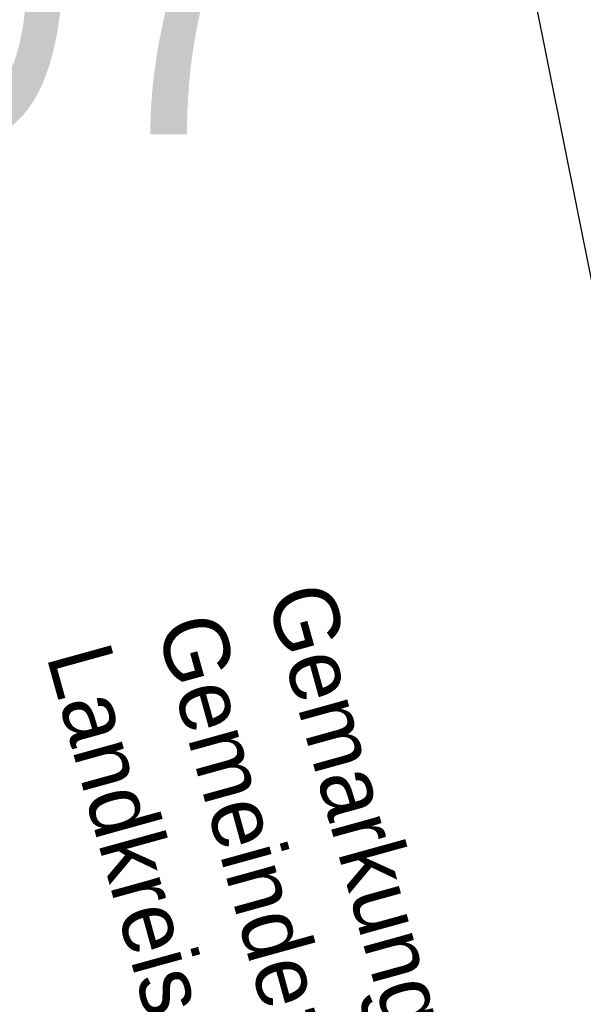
# Model space of a CAD drawing. Extents: x 447258 to 447844, y 441190 to 442763.
# Tile 65 of 123: x 447618 to 447648, y 441797 to 441850. Entities that reach past the tile are written whole.
import ezdxf

# ---------------------------------------------------------------- set-up
doc = ezdxf.new("R2010")
doc.units = 0
doc.header["$LTSCALE"] = 2
doc.header["$MEASUREMENT"] = 0
doc.linetypes.add('AUSGEZOGEN', pattern=[0])
for name, color, linetype in [('207-GRENZL', 8, 'AUSGEZOGEN'), ('FBRTOP', 250, 'AUSGEZOGEN'), ('Planeinteilung', 250, 'CONTINUOUS'), ('SCHRIFT', 7, 'AUSGEZOGEN')]:
    doc.layers.add(name, color=color, linetype=linetype)
doc.styles.add('UNIR-H', font='unir_h.shx', dxfattribs={"width": 0.8})

msp = doc.modelspace()

# ---------------------------------------------------------------- linework, layer by layer
at = {"layer": '207-GRENZL'}
msp.add_line((447635.148, 441902.425), (447651.063, 441822.955), dxfattribs=at)
at = {"layer": 'FBRTOP'}
msp.add_lwpolyline([(447621.839, 441538.198, 0.000001), (447626.135, 441528.445, 0.000001), (447630.882, 441517.668)], format="xyb", dxfattribs=at)

# ---------------------------------------------------------------- texts
at = {"layer": 'Planeinteilung', "linetype": 'Continuous', "style": 'UNIR-H', "width": 0.8}
msp.add_text('207', height=20, dxfattribs=at).set_placement((447597.145, 441844.093))
at = {"layer": 'SCHRIFT', "style": 'UNIR-H'}
for s, p in [('Gemarkung: Lohen', (447630.975, 441819.371)), ('Gemeinde: Thalmässing', (447625.072, 441817.737)), ('Landkreis: Roth', (447619.169, 441816.103))]:
    msp.add_text(s, height=3.5, rotation=285.4772, dxfattribs=at).set_placement(p)

doc.saveas('drawing.dxf')
